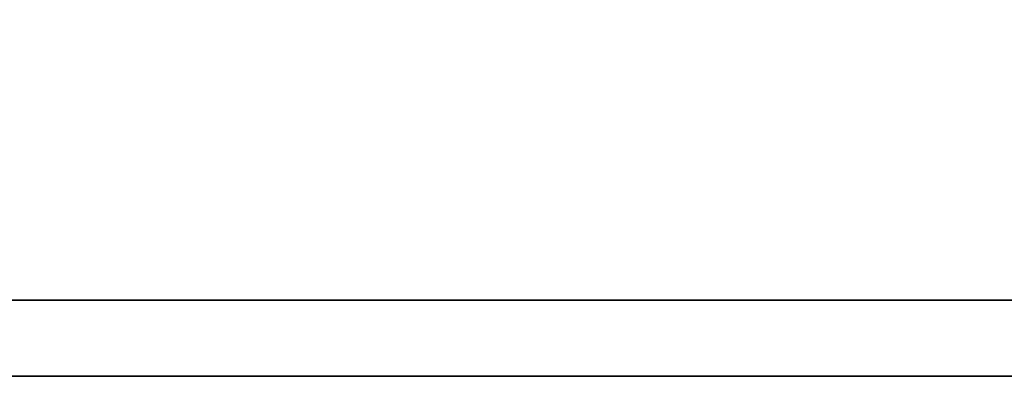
# Model space of a CAD drawing. Header units: millimetres. Extents: x 585 to 801, y 201 to 308.
# Tile 25 of 70: x 738.496 to 739.829, y 226.078 to 226.561. Entities that reach past the tile are written whole.
import ezdxf

# ---------------------------------------------------------------- set-up
doc = ezdxf.new("R2010")
doc.units = ezdxf.units.MM
doc.header["$LTSCALE"] = 0.15
doc.layers.add('DIM', color=4, linetype='CONTINUOUS')
doc.layers.add('layer 1', color=7, linetype='CONTINUOUS')

# ---------------------------------------------------------------- blocks, each defined once
blk = doc.blocks.new('TBI MOTION logo(完整正式版)')
at = {"layer": 'layer 1', "color": 22, "lineweight": 35}
blk.add_open_spline([(75.90875, -9.47875), (75.90875, -9.47875), (75.90875, -12.28625), (75.90875, -12.28625), (75.90875, -12.28625), (75.90875, -12.28625), (75.90875, -12.47875), (75.90875, -12.47875), (75.90875, -12.47875), (75.90875, -12.47875), (75.71625, -12.47875), (75.71625, -12.47875), (75.71625, -12.47875), (75.71625, -12.47875), (-88.32875, -12.47875), (-88.32875, -12.47875), (-88.32875, -12.47875), (-88.32875, -12.47875), (-88.32875, -13.29375), (-88.32875, -13.29375), (-88.32875, -13.29375), (-88.32875, -13.29375), (82.89125, -13.29375), (82.89125, -13.29375), (82.89125, -13.29375), (82.89125, -13.29375), (75.90875, -9.47875), (75.90875, -9.47875)], degree=3, knots=[0, 0, 0, 0, 0.14285714, 0.14285714, 0.14285714, 0.14285715, 0.28571429, 0.28571429, 0.28571429, 0.2857143, 0.42857143, 0.42857143, 0.42857143, 0.42857144, 0.57142857, 0.57142857, 0.57142857, 0.57142858, 0.71428571, 0.71428571, 0.71428571, 0.71428572, 0.85714286, 0.85714286, 0.85714286, 0.85714287, 1, 1, 1, 1], dxfattribs=at)

msp = doc.modelspace()

# ---------------------------------------------------------------- block references
at = {"layer": 'DIM', "color": 7, "xscale": 0.1265115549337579, "yscale": 0.1265115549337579, "zscale": 0.1265115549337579}
msp.add_blockref('TBI MOTION logo(完整正式版)', (748.3378, 227.7601), dxfattribs=at)

doc.saveas('drawing.dxf')
